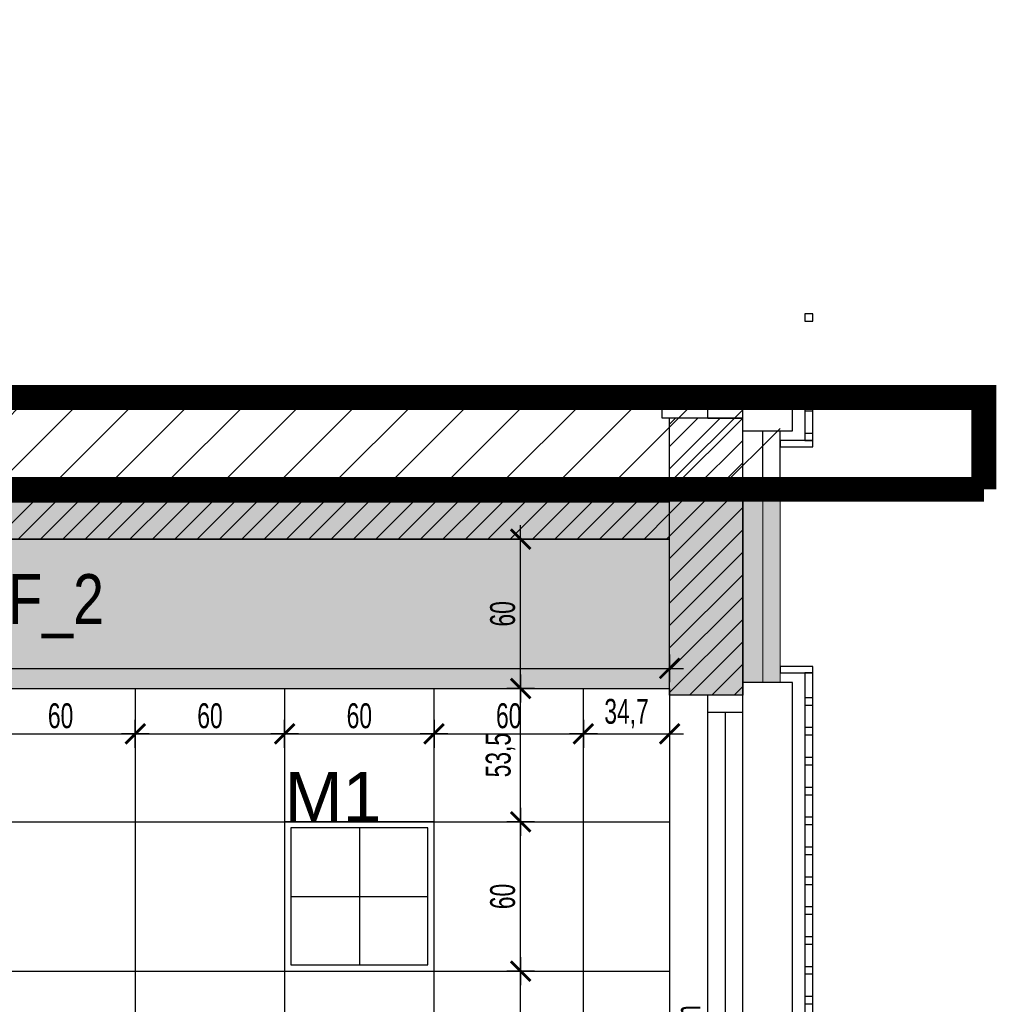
# Model space of a CAD drawing. Header units: millimetres. Extents: x 99331 to 130831, y -7610 to 25890.
# Tile 25 of 101: x 128053 to 128445, y 4495 to 4890. Entities that reach past the tile are written whole.
import ezdxf

# ---------------------------------------------------------------- set-up
doc = ezdxf.new("R2010")
doc.units = ezdxf.units.MM
doc.linetypes.add('DASHED', pattern=[0.75, 0.5, -0.25])
doc.layers.get('DEFPOINTS').update_dxf_attribs({"lineweight": 9})
for name, color, linetype in [('_HSA_HATCH_WYPEŁNIENIA_PRZEGRÓD', 205, 'Continuous'), ('_HSA_OPIS', 43, 'Continuous'), ('_HSA_OŚWIETLENIE', 53, 'Continuous'), ('_HSA_STOLARKA_ZEWNĘTRZNA', 132, 'Continuous'), ('_HSA_SUFITY_HATCH', 161, 'Continuous'), ('_HSA_SUFITY_OBRYS', 220, 'Continuous'), ('_HSA_SUFITY_OPISY', 43, 'Continuous'), ('_HSA_SUFITY_PODZIAŁ', 142, 'Continuous'), ('_HSA_WIDOKOWE', 1, 'Continuous'), ('_HSA_WIDOKOWE_CIENKIE', 8, 'Continuous'), ('_HSA_WYM_50', 141, 'Continuous'), ('_HSA_ZAKRES_OPRACOWANIA', 213, 'Continuous'), ('_HSA_ŚCIANY_DZIAŁOWE', 6, 'Continuous'), ('_HSA_ŚCIANY_MUROWANE', 4, 'Continuous')]:
    doc.layers.add(name, color=color, linetype=linetype)
doc.layers.add('_HSA_IZOLACJA_TERMICZNA', color=2, linetype='Continuous', lineweight=5)
doc.layers.add('_HSA_ZAKRES_OPRACOWANIA_HATCH', color=31, linetype='Continuous', transparency=0.5)
doc.styles.add('ARIAL_100', font='Arial.ttf', dxfattribs={"width": 0.8, "height": 20})
doc.styles.add('ARIAL_50', font='Arial Narrow.ttf', dxfattribs={"width": 0.8, "height": 10})
doc.styles.get("Standard").update_dxf_attribs({"font": 'Arial.ttf'})
doc.linetypes.add('BATTING', pattern='A,0.00254,-2.54,[134,ltypeshp.shx,S=2.54,R=0,X=-2.54,Y=0],-5.08,[134,ltypeshp.shx,S=2.54,R=180,X=2.54,Y=0],-2.54', length=10.16254)
doc.dimstyles.new('WYM_WEWN_50', dxfattribs={"dimscale": 0.7, "dimtxt": 10, "dimasz": 2, "dimexe": 10, "dimexo": 0, "dimgap": 3, "dimtad": 1, "dimdec": 1, "dimrnd": 1e-05, "dimtxsty": 'ARIAL_50', "dimblk": 'Wym-03', "dimcen": 0, "dimdle": 10, "dimse1": 1, "dimse2": 1, "dimclrt": 256, "dimazin": 2, "dimtfac": 1, "dimtdec": 1, "dimtix": 1, "dimtmove": 2, "dimatfit": 0, "dimfxl": 1, "dimtolj": 1, "dimtzin": 0, "dimarcsym": 0})
pattern_1 = [(45, (56000, -17000), (-4.49012806, 4.49012806), [])]

# ---------------------------------------------------------------- blocks, each defined once
blk = doc.blocks.new('*U46')
at = {"linetype": 'ByBlock', "ltscale": 10}
for p, q in [((0, 14), (175, 14)), ((0, 0), (0, 14)), ((7, 0), (7, 14)), ((168, 14), (168, 0)), ((175, 14), (175, 0)), ((7, 7), (168, 7)), ((0, 0), (175, 0))]:
    blk.add_line(p, q, dxfattribs=at)
blk = doc.blocks.new('kr')
for points in [[(7192.02, 8737), (7205.13, 8737), (7205.13, 8739.48), (7192.02, 8739.48)], [(7205.13, 8737), (7201.92, 8737), (7201.92, 8544.02), (7205.13, 8544.02)], [(7201.92, 8724.02), (7205.13, 8724.02), (7205.13, 8726.94), (7201.92, 8726.94)], [(7201.92, 8712.02), (7205.13, 8712.02), (7205.13, 8714.94), (7201.92, 8714.94)], [(7201.92, 8700.02), (7205.13, 8700.02), (7205.13, 8702.94), (7201.92, 8702.94)], [(7201.92, 8688.02), (7205.13, 8688.02), (7205.13, 8690.94), (7201.92, 8690.94)], [(7201.92, 8676.02), (7205.13, 8676.02), (7205.13, 8678.94), (7201.92, 8678.94)], [(7201.92, 8664.02), (7205.13, 8664.02), (7205.13, 8666.94), (7201.92, 8666.94)], [(7201.92, 8652.02), (7205.13, 8652.02), (7205.13, 8654.94), (7201.92, 8654.94)], [(7201.92, 8640.02), (7205.13, 8640.02), (7205.13, 8642.94), (7201.92, 8642.94)], [(7201.92, 8628.02), (7205.13, 8628.02), (7205.13, 8630.94), (7201.92, 8630.94)], [(7201.92, 8616.02), (7205.13, 8616.02), (7205.13, 8618.94), (7201.92, 8618.94)], [(7201.92, 8604.02), (7205.13, 8604.02), (7205.13, 8606.94), (7201.92, 8606.94)], [(7201.92, 8592.02), (7205.13, 8592.02), (7205.13, 8594.94), (7201.92, 8594.94)], [(7201.92, 8580.02), (7205.13, 8580.02), (7205.13, 8582.94), (7201.92, 8582.94)], [(7201.92, 8568.02), (7205.13, 8568.02), (7205.13, 8570.94), (7201.92, 8570.94)], [(7201.92, 8556.02), (7205.13, 8556.02), (7205.13, 8558.94), (7201.92, 8558.94)], [(7201.92, 8544.02), (7205.13, 8544.02), (7205.13, 8546.94), (7201.92, 8546.94)], [(7192.02, 8541.54), (7205.13, 8541.54), (7205.13, 8544.02), (7192.02, 8544.02)]]:
    blk.add_lwpolyline(points, close=True)
blk = doc.blocks.new('BDlux_M1')
for p, q in [((0, 27.5), (0, -27.5)), ((-27.5, 0), (27.5, 0))]:
    blk.add_line(p, q)
for points in [[(-30, -30), (30, -30), (30, 30), (-30, 30)], [(-27.5, -27.5), (27.5, -27.5), (27.5, 27.5), (-27.5, 27.5)]]:
    blk.add_lwpolyline(points, close=True)
at = {"color": 7, "lineweight": 30, "insert": (-30, 50), "char_height": 20, "attachment_point": 1}
blk.add_mtext_dynamic_manual_height_columns('M1', width=105.3716, gutter_width=1, heights=[0], dxfattribs=at)
blk = doc.blocks.new('Wym-03')
for p, q in [((0, 4), (0, -4)), ((-4, 0), (4, 0))]:
    blk.add_line(p, q)
blk.add_lwpolyline([(-2.83, -2.83, 0.8, 0.8, 0), (2.83, 2.83, 0.05, 0.05, 0)], format="xyseb")
blk = doc.blocks.new('*D441')
at = {"layer": '_HSA_WYM_50', "color": 0, "lineweight": -2, "transparency": 16777216}
blk.add_line((128253.96, 4449.78), (128253.96, 4506.98), dxfattribs=at)
at = {"layer": 'DEFPOINTS', "color": 0, "transparency": 16777216}
for p in [(128253.96, 4508.38), (128279.16, 4508.38), (128263.81, 4448.38)]:
    blk.add_point(p, dxfattribs=at)
at = {"layer": '_HSA_WYM_50', "color": 0, "lineweight": -2, "transparency": 16777216, "xscale": 1.4, "yscale": 1.4, "zscale": 1.4}
for p, rotation in [((128253.96, 4508.38), 90), ((128253.96, 4448.38), 270)]:
    blk.add_blockref('Wym-03', p, dxfattribs=dict(at, rotation=rotation))
at = {"layer": '_HSA_WYM_50', "transparency": 16777216, "insert": (128246.76, 4478.38), "char_height": 10, "attachment_point": 5, "rotation": 90, "style": 'ARIAL_50'}
blk.add_mtext('\\A1;60', dxfattribs=at)
blk = doc.blocks.new('*D442')
at = {"layer": '_HSA_WYM_50', "color": 0, "lineweight": -2, "transparency": 16777216}
blk.add_line((128253.96, 4509.78), (128253.96, 4566.98), dxfattribs=at)
at = {"layer": 'DEFPOINTS', "color": 0, "transparency": 16777216}
for p in [(128253.96, 4568.38), (128279.16, 4568.38), (128279.16, 4508.38)]:
    blk.add_point(p, dxfattribs=at)
at = {"layer": '_HSA_WYM_50', "color": 0, "lineweight": -2, "transparency": 16777216, "xscale": 1.4, "yscale": 1.4, "zscale": 1.4}
for p, rotation in [((128253.96, 4568.38), 90), ((128253.96, 4508.38), 270)]:
    blk.add_blockref('Wym-03', p, dxfattribs=dict(at, rotation=rotation))
at = {"layer": '_HSA_WYM_50', "transparency": 16777216, "insert": (128246.76, 4538.38), "char_height": 10, "attachment_point": 5, "rotation": 90, "style": 'ARIAL_50'}
blk.add_mtext('\\A1;60', dxfattribs=at)
blk = doc.blocks.new('*D443')
at = {"layer": '_HSA_WYM_50', "color": 0, "lineweight": -2, "transparency": 16777216}
blk.add_line((128253.96, 4569.78), (128253.96, 4620.48), dxfattribs=at)
at = {"layer": 'DEFPOINTS', "color": 0, "transparency": 16777216}
for p in [(128253.96, 4621.88), (128279.16, 4621.88), (128279.16, 4568.38)]:
    blk.add_point(p, dxfattribs=at)
at = {"layer": '_HSA_WYM_50', "color": 0, "lineweight": -2, "transparency": 16777216, "xscale": 1.4, "yscale": 1.4, "zscale": 1.4}
for p, rotation in [((128253.96, 4621.88), 90), ((128253.96, 4568.38), 270)]:
    blk.add_blockref('Wym-03', p, dxfattribs=dict(at, rotation=rotation))
at = {"layer": '_HSA_WYM_50', "transparency": 16777216, "insert": (128245.85, 4595.13), "char_height": 10, "attachment_point": 5, "rotation": 90, "style": 'ARIAL_50'}
blk.add_mtext('\\A1;53,5', dxfattribs=at)
blk = doc.blocks.new('*D444')
at = {"layer": '_HSA_WYM_50', "color": 0, "lineweight": -2, "transparency": 16777216}
blk.add_line((128253.96, 4623.28), (128253.96, 4680.48), dxfattribs=at)
at = {"layer": 'DEFPOINTS', "color": 0, "transparency": 16777216}
for p in [(128253.96, 4681.88), (128313.81, 4681.88), (128279.16, 4621.88)]:
    blk.add_point(p, dxfattribs=at)
at = {"layer": '_HSA_WYM_50', "color": 0, "lineweight": -2, "transparency": 16777216, "xscale": 1.4, "yscale": 1.4, "zscale": 1.4}
for p, rotation in [((128253.96, 4681.88), 90), ((128253.96, 4621.88), 270)]:
    blk.add_blockref('Wym-03', p, dxfattribs=dict(at, rotation=rotation))
at = {"layer": '_HSA_WYM_50', "transparency": 16777216, "insert": (128246.76, 4651.88), "char_height": 10, "attachment_point": 5, "rotation": 90, "style": 'ARIAL_50'}
blk.add_mtext('\\A1;60', dxfattribs=at)
blk = doc.blocks.new('*D451')
at = {"layer": '_HSA_WYM_50', "color": 0, "lineweight": -2, "transparency": 16777216}
blk.add_line((128040.56, 4603.69), (128097.76, 4603.69), dxfattribs=at)
at = {"layer": 'DEFPOINTS', "color": 0, "transparency": 16777216}
for p in [(128039.16, 4621.88), (128099.16, 4621.88), (128099.16, 4603.69)]:
    blk.add_point(p, dxfattribs=at)
at = {"layer": '_HSA_WYM_50', "color": 0, "lineweight": -2, "transparency": 16777216, "xscale": 1.4, "yscale": 1.4, "zscale": 1.4, "rotation": 180}
blk.add_blockref('Wym-03', (128039.16, 4603.69), dxfattribs=at)
at = {"layer": '_HSA_WYM_50', "color": 0, "lineweight": -2, "transparency": 16777216, "xscale": 1.4, "yscale": 1.4, "zscale": 1.4}
blk.add_blockref('Wym-03', (128099.16, 4603.69), dxfattribs=at)
at = {"layer": '_HSA_WYM_50', "transparency": 16777216, "insert": (128069.16, 4610.89), "char_height": 10, "attachment_point": 5, "style": 'ARIAL_50'}
blk.add_mtext('\\A1;60', dxfattribs=at)
blk = doc.blocks.new('*D452')
at = {"layer": '_HSA_WYM_50', "color": 0, "lineweight": -2, "transparency": 16777216}
blk.add_line((128100.56, 4603.69), (128157.76, 4603.69), dxfattribs=at)
at = {"layer": 'DEFPOINTS', "color": 0, "transparency": 16777216}
for p in [(128099.16, 4621.88), (128159.16, 4621.88), (128159.16, 4603.69)]:
    blk.add_point(p, dxfattribs=at)
at = {"layer": '_HSA_WYM_50', "color": 0, "lineweight": -2, "transparency": 16777216, "xscale": 1.4, "yscale": 1.4, "zscale": 1.4, "rotation": 180}
blk.add_blockref('Wym-03', (128099.16, 4603.69), dxfattribs=at)
at = {"layer": '_HSA_WYM_50', "color": 0, "lineweight": -2, "transparency": 16777216, "xscale": 1.4, "yscale": 1.4, "zscale": 1.4}
blk.add_blockref('Wym-03', (128159.16, 4603.69), dxfattribs=at)
at = {"layer": '_HSA_WYM_50', "transparency": 16777216, "insert": (128129.16, 4610.89), "char_height": 10, "attachment_point": 5, "style": 'ARIAL_50'}
blk.add_mtext('\\A1;60', dxfattribs=at)
blk = doc.blocks.new('*D453')
at = {"layer": '_HSA_WYM_50', "color": 0, "lineweight": -2, "transparency": 16777216}
blk.add_line((128160.56, 4603.69), (128217.76, 4603.69), dxfattribs=at)
at = {"layer": 'DEFPOINTS', "color": 0, "transparency": 16777216}
for p in [(128159.16, 4621.88), (128219.16, 4621.88), (128219.16, 4603.69)]:
    blk.add_point(p, dxfattribs=at)
at = {"layer": '_HSA_WYM_50', "color": 0, "lineweight": -2, "transparency": 16777216, "xscale": 1.4, "yscale": 1.4, "zscale": 1.4, "rotation": 180}
blk.add_blockref('Wym-03', (128159.16, 4603.69), dxfattribs=at)
at = {"layer": '_HSA_WYM_50', "color": 0, "lineweight": -2, "transparency": 16777216, "xscale": 1.4, "yscale": 1.4, "zscale": 1.4}
blk.add_blockref('Wym-03', (128219.16, 4603.69), dxfattribs=at)
at = {"layer": '_HSA_WYM_50', "transparency": 16777216, "insert": (128189.16, 4610.89), "char_height": 10, "attachment_point": 5, "style": 'ARIAL_50'}
blk.add_mtext('\\A1;60', dxfattribs=at)
blk = doc.blocks.new('*D454')
at = {"layer": '_HSA_WYM_50', "color": 0, "lineweight": -2, "transparency": 16777216}
blk.add_line((128220.56, 4603.69), (128277.76, 4603.69), dxfattribs=at)
at = {"layer": 'DEFPOINTS', "color": 0, "transparency": 16777216}
for p in [(128219.16, 4621.88), (128279.16, 4621.88), (128279.16, 4603.69)]:
    blk.add_point(p, dxfattribs=at)
at = {"layer": '_HSA_WYM_50', "color": 0, "lineweight": -2, "transparency": 16777216, "xscale": 1.4, "yscale": 1.4, "zscale": 1.4, "rotation": 180}
blk.add_blockref('Wym-03', (128219.16, 4603.69), dxfattribs=at)
at = {"layer": '_HSA_WYM_50', "color": 0, "lineweight": -2, "transparency": 16777216, "xscale": 1.4, "yscale": 1.4, "zscale": 1.4}
blk.add_blockref('Wym-03', (128279.16, 4603.69), dxfattribs=at)
at = {"layer": '_HSA_WYM_50', "transparency": 16777216, "insert": (128249.16, 4610.89), "char_height": 10, "attachment_point": 5, "style": 'ARIAL_50'}
blk.add_mtext('\\A1;60', dxfattribs=at)
blk = doc.blocks.new('*D455')
at = {"layer": '_HSA_WYM_50', "color": 0, "lineweight": -2, "transparency": 16777216}
blk.add_line((128280.56, 4603.69), (128312.41, 4603.69), dxfattribs=at)
at = {"layer": 'DEFPOINTS', "color": 0, "transparency": 16777216}
for p in [(128279.16, 4621.88), (128313.81, 4621.88), (128313.81, 4603.69)]:
    blk.add_point(p, dxfattribs=at)
at = {"layer": '_HSA_WYM_50', "color": 0, "lineweight": -2, "transparency": 16777216, "xscale": 1.4, "yscale": 1.4, "zscale": 1.4, "rotation": 180}
blk.add_blockref('Wym-03', (128279.16, 4603.69), dxfattribs=at)
at = {"layer": '_HSA_WYM_50', "color": 0, "lineweight": -2, "transparency": 16777216, "xscale": 1.4, "yscale": 1.4, "zscale": 1.4}
blk.add_blockref('Wym-03', (128313.81, 4603.69), dxfattribs=at)
at = {"layer": '_HSA_WYM_50', "transparency": 16777216, "insert": (128296.48, 4611.8), "char_height": 10, "attachment_point": 5, "style": 'ARIAL_50'}
blk.add_mtext('\\A1;34,7', dxfattribs=at)
blk = doc.blocks.new('*D456')
at = {"layer": '_HSA_WYM_50', "color": 0, "lineweight": -2, "transparency": 16777216}
blk.add_line((127708.21, 4629.99), (128312.41, 4629.99), dxfattribs=at)
at = {"layer": 'DEFPOINTS', "color": 0, "transparency": 16777216}
for p in [(128313.81, 4629.99), (127706.81, 4621.88), (128313.81, 4621.88)]:
    blk.add_point(p, dxfattribs=at)
at = {"layer": '_HSA_WYM_50', "color": 0, "lineweight": -2, "transparency": 16777216, "xscale": 1.4, "yscale": 1.4, "zscale": 1.4, "rotation": 180}
blk.add_blockref('Wym-03', (127706.81, 4629.99), dxfattribs=at)
at = {"layer": '_HSA_WYM_50', "color": 0, "lineweight": -2, "transparency": 16777216, "xscale": 1.4, "yscale": 1.4, "zscale": 1.4}
blk.add_blockref('Wym-03', (128313.81, 4629.99), dxfattribs=at)
at = {"layer": '_HSA_WYM_50', "transparency": 16777216, "insert": (128010.31, 4637.2), "char_height": 10, "attachment_point": 5, "style": 'ARIAL_50'}
blk.add_mtext('\\A1;607', dxfattribs=at)

msp = doc.modelspace()

# ---------------------------------------------------------------- hatches: boundary and pattern name
at = {"layer": '_HSA_HATCH_WYPEŁNIENIA_PRZEGRÓD'}
h = msp.add_hatch(dxfattribs=at)
h.set_pattern_fill('ANSI31', color=256, scale=2, style=0)
h.set_pattern_definition(pattern_1)
h.paths.add_polyline_path([(128343.19, 4444.24), (128313.81, 4444.24), (128313.81, 4335.52), (128343.19, 4335.52)])
h.paths.add_polyline_path([(128313.81, 4406.25), (128263.81, 4406.25), (128263.81, 4370.53), (128313.81, 4370.53)])
h.paths.add_polyline_path([(128343.19, 4160.52), (128313.81, 4160.52), (128313.81, 4085.42), (128343.19, 4085.42)])
h.paths.add_polyline_path([(128343.19, 3910.42), (128313.81, 3910.42), (128313.81, 3749.35), (128343.19, 3749.35)])
h.paths.add_polyline_path([(128313.81, 3792.64), (128278.81, 3792.64), (128278.81, 3760.64), (128313.81, 3760.64)])
h.paths.add_polyline_path([(128343.19, 3639.35), (128313.81, 3639.35), (128313.81, 3597.92), (128343.19, 3597.92)])
h.paths.add_polyline_path([(128343.19, 3422.92), (128313.81, 3422.92), (128313.81, 3380.8), (128343.19, 3380.8)])
h.paths.add_polyline_path([(128313.81, 3205.8), (128278.81, 3205.8), (128278.81, 3172.8), (128313.81, 3172.8)])
h.paths.add_polyline_path([(120845.6, 8016.02), (125067.47, 8016.02), (125067.47, 8839.79), (120845.6, 8839.79)], flags=9)
h.paths.add_polyline_path([(126952.22, 3405.4), (127041.05, 3405.4), (127041.05, 3433.52), (126952.22, 3433.52)], flags=9)
h.paths.add_polyline_path([(128343.19, 4701.88), (128313.81, 4701.88), (128313.81, 4619.24), (128343.19, 4619.24)])
at = {"layer": '_HSA_HATCH_WYPEŁNIENIA_PRZEGRÓD', "true_color": 0x969696}
msp.add_hatch(color=252, dxfattribs=at).paths.add_polyline_path([(127691.81, 4701.88), (127691.81, 4568.86), (127706.81, 4568.86), (127706.81, 4681.88), (128313.81, 4681.88), (128313.81, 4696.88), (127706.81, 4696.88), (127706.81, 4701.88)])
at = {"layer": '_HSA_HATCH_WYPEŁNIENIA_PRZEGRÓD'}
h = msp.add_hatch(dxfattribs=at)
h.set_pattern_fill('ANSI31', color=256, scale=2, style=0)
h.set_pattern_definition(pattern_1)
h.paths.add_polyline_path([(127691.81, 4701.88), (127691.81, 4568.86), (127706.81, 4568.86), (127706.81, 4681.88), (128313.81, 4681.88), (128313.81, 4696.88), (127706.81, 4696.88), (127706.81, 4701.88)])
at = {"layer": '_HSA_HATCH_WYPEŁNIENIA_PRZEGRÓD', "true_color": 0x969696}
h = msp.add_hatch(color=252, dxfattribs=at)
h.paths.add_polyline_path([(128278.81, 3205.8), (128278.81, 3172.8), (128313.81, 3172.8), (128313.81, 3205.8)])
h.paths.add_polyline_path([(128313.81, 3422.92), (128313.81, 3380.8), (128343.19, 3380.8), (128343.19, 3385.8), (128358.19, 3385.8), (128358.19, 3417.92), (128343.19, 3417.92), (128343.19, 3422.92)])
h.paths.add_polyline_path([(128313.81, 3639.35), (128313.81, 3597.92), (128343.19, 3597.92), (128343.19, 3602.92), (128358.19, 3602.92), (128358.19, 3633.42), (128343.19, 3633.42), (128343.19, 3639.35)])
h.paths.add_polyline_path([(128313.81, 3910.42), (128313.81, 3792.64), (128278.81, 3792.64), (128278.81, 3760.64), (128313.81, 3760.64), (128313.81, 3749.35), (128343.19, 3749.35), (128343.19, 3755.42), (128358.19, 3755.42), (128358.19, 3905.42), (128343.19, 3905.42), (128343.19, 3910.42)])
h.paths.add_polyline_path([(128313.81, 4160.52), (128313.81, 4085.42), (128343.19, 4085.42), (128343.19, 4090.42), (128358.19, 4090.42), (128358.19, 4155.52), (128343.19, 4155.52), (128343.19, 4160.52)])
h.paths.add_polyline_path([(128313.81, 4444.24), (128313.81, 4406.25), (128263.81, 4406.25), (128263.81, 4370.53), (128313.81, 4370.53), (128313.81, 4335.52), (128343.19, 4335.52), (128343.19, 4340.52), (128358.19, 4340.52), (128358.19, 4439.24), (128343.19, 4439.24), (128343.19, 4444.24)])
h.paths.add_polyline_path([(128313.81, 4619.24), (128343.19, 4619.24), (128343.19, 4624.24), (128358.19, 4624.24), (128358.19, 4701.88), (128313.81, 4701.88)])
at = {"layer": '_HSA_SUFITY_HATCH'}
h = msp.add_hatch(dxfattribs=at)
h.set_pattern_fill('AR-SAND', color=256, scale=0.2)
h.set_pattern_definition([(37.5, (4439.378, -1292.308), (-0.32000626, 9.78826475), [0, -7.7216, 0, -8.636, 0, -8.255]), (7.5, (4439.378, -1292.308), (8.9904657, 14.336502), [0, -4.1656, 0, -6.9596, 0, -2.667]), (327.5, (4433.13, -1292.308), (15.8198474, 0.0287437), [0, -2.54, 0, -9.144, 0, -11.938]), (317.5, (4433.13, -1292.308), (15.271129, 4.4585865), [0, -1.27, 0, -5.9944, 0, -6.858])])
h.paths.add_polyline_path([(127706.81, 4621.88), (128313.81, 4621.88), (128313.81, 4681.88), (127706.81, 4681.88)])
at = {"layer": '_HSA_SUFITY_PODZIAŁ', "linetype": 'Continuous'}
h = msp.add_hatch(dxfattribs=at)
h.set_pattern_fill('_USER', color=256, scale=60, double=1, pattern_type=0)
h.set_pattern_definition([(0, (128099.16, 4508.376), (0, 60), []), (90, (128099.16, 4508.376), (-60, 4e-15), [])])
h.paths.add_polyline_path([(127706.81, 4621.88), (128313.81, 4621.88), (128313.81, 4406.25), (128263.81, 4406.25), (128263.81, 4394.88), (127706.81, 4394.88)])
at = {"layer": '_HSA_ZAKRES_OPRACOWANIA_HATCH', "linetype": 'Continuous', "lineweight": 0}
h = msp.add_hatch(dxfattribs=at)
h.set_pattern_fill('ANSI31', color=256, scale=5, style=0)
h.set_pattern_definition([(45, (3403.783, -17000), (-11.2253202, 11.2253202), [])])
h.paths.add_polyline_path([(128358.19, 4738.73), (126601.39, 4738.73), (126601.39, 4360.53), (126749.33, 4360.53), (126749.33, 4395.53), (126784.33, 4395.53), (126784.33, 4411.25), (126844.33, 4411.25), (126844.33, 4402.53), (127686.81, 4402.53), (127686.81, 4701.88), (128358.19, 4701.88)])
h.paths.add_polyline_path([(126739.33, 2854.57), (128358.19, 2854.57), (128358.19, 2891.42), (127683.81, 2891.42), (127683.81, 3057.14), (127686.81, 3526.14), (127389.33, 3526.14), (127389.33, 3759.14), (126739.33, 3759.14)])
at = {"layer": '_HSA_ZAKRES_OPRACOWANIA_HATCH'}
h = msp.add_hatch(dxfattribs=at)
h.set_pattern_fill('ANSI31', color=256, scale=2, style=0)
h.set_pattern_definition([(45, (128323.5795, 4701.876), (-4.4901, 4.4901), [])])
h.paths.add_polyline_path([(128343.19, 4730.42), (128329.19, 4730.42), (128313.81, 4730.42), (128313.81, 4701.88), (128343.19, 4701.88)])

# ---------------------------------------------------------------- linework, layer by layer
at = {"layer": '_HSA_IZOLACJA_TERMICZNA', "color": 8, "linetype": 'BATTING', "ltscale": 0.6}
msp.add_line((128351.19, 4701.88), (128351.19, 4624.24), dxfattribs=at)
at = {"layer": '_HSA_IZOLACJA_TERMICZNA'}
msp.add_line((128358.19, 4701.88), (128358.19, 4624.24), dxfattribs=at)
at = {"layer": '_HSA_SUFITY_OBRYS'}
for points in [[(127706.81, 4621.88), (128313.81, 4621.88), (128313.81, 4681.88), (127706.81, 4681.88)], [(127706.81, 4621.88), (128313.81, 4621.88), (128313.81, 4406.25), (128263.81, 4406.25), (128263.81, 4394.88), (127706.81, 4394.88)]]:
    msp.add_lwpolyline(points, close=True, dxfattribs=at)
at = {"layer": '_HSA_WIDOKOWE'}
msp.add_lwpolyline([(128343.19, 4439.24), (128358.19, 4439.24), (128363.19, 4439.24), (128363.19, 4624.24), (128343.19, 4624.24)], dxfattribs=at)
at = {"layer": '_HSA_WIDOKOWE_CIENKIE', "ltscale": 10}
msp.add_lwpolyline([(128368.08, 4769.43), (128371.3, 4769.43), (128371.3, 4772.36), (128368.08, 4772.36)], close=True, dxfattribs=at)
at = {"layer": '_HSA_ZAKRES_OPRACOWANIA', "linetype": 'DASHED', "ltscale": 60, "const_width": 10}
for points in [[(128440.02, 2891.42), (128440.02, 2854.57), (126601.39, 2854.57), (126601.39, 4738.73), (128440.02, 4738.73), (128440.02, 4701.88)], [(126601.39, 4360.53), (126749.33, 4360.53), (126749.33, 4395.53), (126784.33, 4395.53), (126784.33, 4411.25), (126844.33, 4411.25), (126844.33, 4402.53), (127686.81, 4402.53), (127686.81, 4701.88), (128440.02, 4701.88)]]:
    msp.add_lwpolyline(points, dxfattribs=at)
at = {"layer": '_HSA_ZAKRES_OPRACOWANIA_HATCH', "linetype": 'ByBlock', "ltscale": 10}
for p, q in [((128329.19, 4730.42), (128329.19, 4738.73)), ((128329.19, 4737.42), (128343.19, 4737.42)), ((128336.19, 4737.42), (128336.19, 4738.73)), ((128343.19, 4730.42), (128343.19, 4738.73)), ((128329.19, 4730.42), (128343.19, 4730.42))]:
    msp.add_line(p, q, dxfattribs=at)
at = {"layer": '_HSA_ZAKRES_OPRACOWANIA_HATCH'}
for p, q in [((128313.81, 4701.88), (128313.81, 4730.42)), ((128343.19, 4701.88), (128343.19, 4730.42)), ((128358.19, 4701.88), (128358.19, 4725.42))]:
    msp.add_line(p, q, dxfattribs=at)
at = {"layer": '_HSA_ZAKRES_OPRACOWANIA_HATCH', "linetype": 'BATTING', "ltscale": 0.6}
msp.add_line((128351.19, 4701.88), (128351.19, 4725.42), dxfattribs=at)
at = {"layer": '_HSA_ZAKRES_OPRACOWANIA_HATCH'}
for points in [[(128313.81, 4730.42), (128310.81, 4730.42), (128310.81, 4738.73)], [(128343.19, 4725.42), (128363.19, 4725.42), (128363.19, 4738.73)], [(128368.08, 4738.73), (128368.08, 4721.43), (128371.3, 4721.43), (128371.3, 4738.73)], [(128343.19, 4730.42), (128313.81, 4730.42)]]:
    msp.add_lwpolyline(points, dxfattribs=at)
for points in [[(128368.08, 4733.43), (128371.3, 4733.43), (128371.3, 4736.36), (128368.08, 4736.36)], [(128358.19, 4718.95), (128371.3, 4718.95), (128371.3, 4721.43), (128358.19, 4721.43)], [(128368.08, 4721.43), (128371.3, 4721.43), (128371.3, 4724.36), (128368.08, 4724.36)]]:
    msp.add_lwpolyline(points, close=True, dxfattribs=at)
at = {"layer": '_HSA_ŚCIANY_DZIAŁOWE'}
for p, q in [((127706.81, 4696.88), (128313.81, 4696.88)), ((127706.81, 4681.88), (128313.81, 4681.88))]:
    msp.add_line(p, q, dxfattribs=at)
at = {"layer": '_HSA_ŚCIANY_MUROWANE'}
for p, q in [((128313.81, 4619.24), (128313.81, 4701.88)), ((128343.19, 4619.24), (128343.19, 4701.88)), ((128343.19, 4701.88), (128343.19, 4619.24))]:
    msp.add_line(p, q, dxfattribs=at)
msp.add_lwpolyline([(128343.19, 4619.24), (128313.81, 4619.24)], dxfattribs=at)

# ---------------------------------------------------------------- block references
at = {"layer": '_HSA_OŚWIETLENIE'}
msp.add_blockref('BDlux_M1', (128189.16, 4538.38), dxfattribs=at)
at = {"layer": '_HSA_STOLARKA_ZEWNĘTRZNA', "xscale": -1, "rotation": 270}
msp.add_blockref('*U46', (128329.19, 4444.24), dxfattribs=at)
at = {"layer": '_HSA_WIDOKOWE_CIENKIE', "ltscale": 10}
msp.add_blockref('kr', (121166.17, -4108.77), dxfattribs=at)

# ---------------------------------------------------------------- texts
at = {"layer": '_HSA_OPIS', "insert": (128316.08, 4447.33), "char_height": 10, "attachment_point": 1, "rotation": 90, "style": 'ARIAL_50'}
msp.add_mtext_dynamic_manual_height_columns('Hp - 135cm', width=206.5329, gutter_width=12.5, heights=[0], dxfattribs=at)
at = {"layer": '_HSA_SUFITY_OPISY', "insert": (128033.18, 4667.83), "char_height": 20, "attachment_point": 1, "style": 'ARIAL_100'}
msp.add_mtext('SF_2', dxfattribs=at)

# ---------------------------------------------------------------- dimensions: what is measured, and where the dimension line sits
at = {"layer": '_HSA_WYM_50'}
for base, p1, p2, angle, picture, middle in [((128253.96, 4681.88), (128279.16, 4621.88), (128313.81, 4681.88), 270, '*D444', (128246.76, 4651.88)), ((128253.96, 4621.88), (128279.16, 4568.38), (128279.16, 4621.88), 270, '*D443', (128245.85, 4595.13)), ((128099.16, 4603.69), (128039.16, 4621.88), (128099.16, 4621.88), 180, '*D451', (128069.16, 4610.89)), ((128159.16, 4603.69), (128099.16, 4621.88), (128159.16, 4621.88), 180, '*D452', (128129.16, 4610.89)), ((128219.16, 4603.69), (128159.16, 4621.88), (128219.16, 4621.88), 180, '*D453', (128189.16, 4610.89)), ((128279.16, 4603.69), (128219.16, 4621.88), (128279.16, 4621.88), 180, '*D454', (128249.16, 4610.89)), ((128313.8111, 4603.6883), (128279.1571, 4621.8757), (128313.8111, 4621.8757), 180, '*D455', (128296.4841, 4611.7979)), ((128253.96, 4568.38), (128279.16, 4508.38), (128279.16, 4568.38), 270, '*D442', (128246.76, 4538.38)), ((128253.96, 4508.38), (128263.81, 4448.38), (128279.16, 4508.38), 270, '*D441', (128246.76, 4478.38))]:
    dim = msp.add_linear_dim(base=base, p1=p1, p2=p2, angle=angle, dimstyle='WYM_WEWN_50', dxfattribs=at)
    dim.commit()
    dim.dimension.update_dxf_attribs({"geometry": picture, "text_midpoint": middle})
dim = msp.add_aligned_dim(p1=(127706.81, 4621.88), p2=(128313.81, 4621.88), distance=8.12, dimstyle='WYM_WEWN_50', dxfattribs=at)
dim.commit()
dim.dimension.update_dxf_attribs({"geometry": '*D456', "text_midpoint": (128010.31, 4637.2)})

doc.saveas('drawing.dxf')
